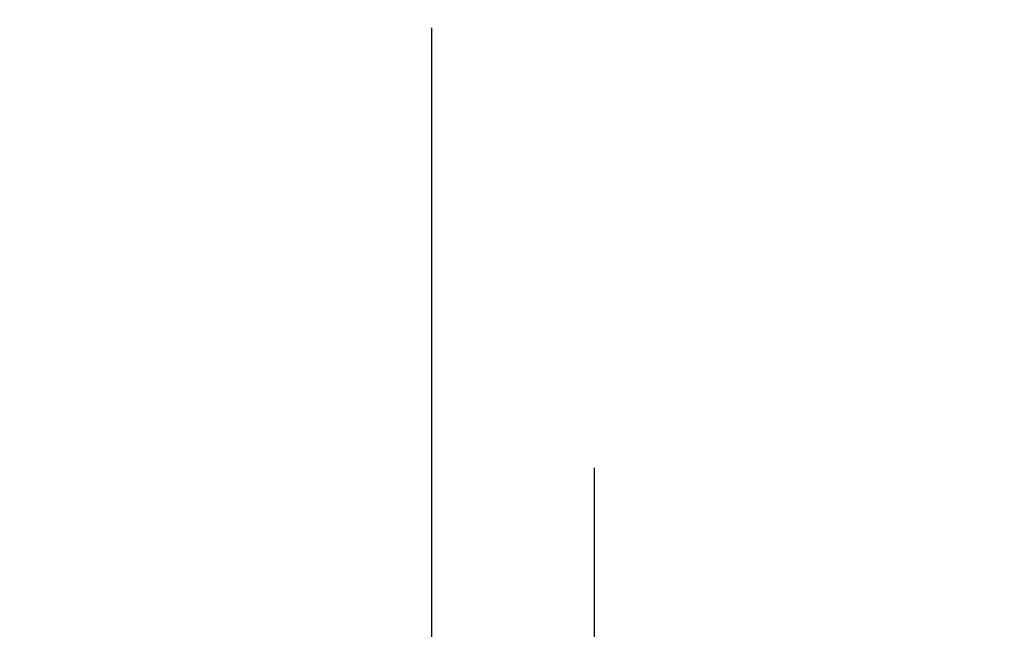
# Model space of a CAD drawing. Header units: inches. Extents: x 0 to 200, y 0 to 130.
# Tile 11 of 91: x 57.907 to 59.417, y 36.194 to 37.129. Entities that reach past the tile are written whole.
import ezdxf

# ---------------------------------------------------------------- set-up
doc = ezdxf.new("R2010")
doc.units = ezdxf.units.IN
doc.header["$LTSCALE"] = 11.011777
doc.header["$MEASUREMENT"] = 0
doc.linetypes.add('HIDDEN', pattern=[0.2, 0.1, -0.1])
doc.layers.get('0').update_dxf_attribs({"linetype": 'CONTINUOUS'})
doc.layers.add('DEFAULT_2', color=8, linetype='HIDDEN')
doc.layers.add('DIMENSIONS', color=7, linetype='CONTINUOUS')
doc.styles.get("Standard").update_dxf_attribs({"font": 'arial.ttf'})
doc.dimstyles.new('DIMSTYLE_1', dxfattribs={"dimtxt": 0.883298, "dimasz": 1.17773, "dimexe": 0.09, "dimexo": 0.07, "dimgap": 0.0375, "dimtad": 0, "dimtih": 1, "dimtoh": 1, "dimzin": 4, "dimdsep": 46, "dimtxsty": 'Standard', "dimblk": '_FILLED', "dimblk1": '_FILLED', "dimblk2": '_FILLED', "dimcen": 0.09, "dimazin": 1, "dimtfac": 1, "dimtofl": 0, "dimtmove": 0, "dimatfit": 3, "dimldrblk": '_FILLED', "dimfxl": 0, "dimtolj": 1, "dimtzin": 4, "dimarcsym": 0})

# ---------------------------------------------------------------- blocks, each defined once
blk = doc.blocks.new('_FILLED')
at = {"color": 0, "linetype": 'ByBlock'}
blk.add_solid([(0, 0), (-1, 0.2), (-1, -0.2)], dxfattribs=at)
blk = doc.blocks.new('*D13')
at = {"layer": 'DIMENSIONS', "color": 2, "linetype": 'Continuous'}
for p, q in [((57.8507, 72.5863), (55.5903, 72.5863)), ((61.4757, 72.5863), (63.8312, 72.5863))]:
    blk.add_line(p, q, dxfattribs=at)
at = {"layer": 'DIMENSIONS', "color": 2, "linetype": 'Continuous', "xscale": 1.1777301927, "yscale": 1.1777301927, "zscale": 1.1777301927}
blk.add_blockref('_FILLED', (57.8507, 72.5863), dxfattribs=at)
at = {"layer": 'DIMENSIONS', "color": 2, "linetype": 'Continuous', "xscale": 1.1777301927, "yscale": 1.1777301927, "zscale": 1.1777301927, "rotation": 180}
blk.add_blockref('_FILLED', (61.4757, 72.5863), dxfattribs=at)
at = {"layer": 'DIMENSIONS', "color": 2, "linetype": 'Continuous', "insert": (55.1486, 73.0279), "char_height": 0.8833, "width": 2.400337, "attachment_point": 3, "line_spacing_factor": 0.9}
blk.add_mtext('3.63', dxfattribs=at)

msp = doc.modelspace()

# ---------------------------------------------------------------- linework, layer by layer
at = {"layer": 'DEFAULT_2', "color": 8, "linetype": 'HIDDEN'}
for p, q in [((58.5382, 61.3423), (58.5382, 35.3405)), ((58.7882, 35.3405), (58.7882, 61.3423))]:
    msp.add_line(p, q, dxfattribs=at)

# ---------------------------------------------------------------- dimensions: what is measured, and where the dimension line sits
at = {"layer": 'DIMENSIONS', "color": 2, "linetype": 'Continuous'}
dim = msp.add_linear_dim(base=(61.4757176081, 72.5862751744), p1=(57.8507176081, 91.6379779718), p2=(61.4757176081, 34.3669779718), dimstyle='DIMSTYLE_1', dxfattribs=at)
dim.commit()
dim.dimension.update_dxf_attribs({"geometry": '*D13', "text_midpoint": (53.9472941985, 72.5813488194), "dimtype": 160})

doc.saveas('drawing.dxf')
